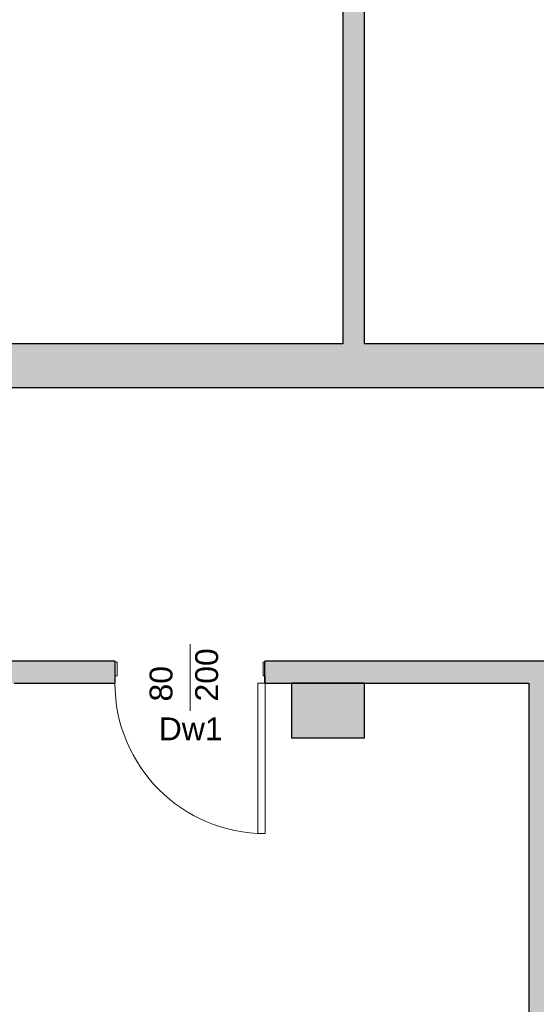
# Model space of a CAD drawing. Header units: centimetres. Extents: x -25572 to 23555, y -2435 to 15405.
# Tile 50 of 134: x 9923 to 10206, y 1920 to 2460. Entities that reach past the tile are written whole.
import ezdxf

# ---------------------------------------------------------------- set-up
doc = ezdxf.new("R2010")
doc.units = ezdxf.units.CM
doc.header["$MEASUREMENT"] = 0
for name, color, linetype, lineweight in [('Nowe_220-A Ściany_Nr_pióra__19', 255, 'Continuous', 0), ('Nowe_220-A Ściany_Nr_pióra__23', 7, 'Continuous', 15), ('Nowe_220-A Ściany_Nr_pióra__27', 7, 'Continuous', 25), ('Nowe_220-A Ściany_Nr_pióra__3', 7, 'Continuous', 13), ('Nowe_220-A Ściany_Nr_pióra__7', 7, 'Continuous', 13)]:
    doc.layers.add(name, color=color, linetype=linetype, lineweight=lineweight)
doc.layers.add('Nowe_220-A Ściany_Nr_pióra__45', color=7, linetype='Continuous', lineweight=15, true_color=0x40a5ff)
doc.styles.add('STYL_AUTOMATYCZNY_6', font='arial.ttf')

msp = doc.modelspace()

# ---------------------------------------------------------------- hatches: boundary and pattern name
at = {"layer": 'Nowe_220-A Ściany_Nr_pióra__19', "linetype": 'Continuous', "lineweight": 0}
for points in [[(10100.38, 2839.34), (10100.38, 2282.34), (10112.38, 2282.34), (10112.38, 2839.34)], [(9320.35, 2258.34), (10256.76, 2258.34), (10256.76, 2282.34), (9320.35, 2282.34)], [(9858.38, 2096.34), (9975.74, 2096.34), (9975.74, 2108.34), (9858.38, 2108.34)], [(10057.74, 2096.34), (10214.38, 2096.34), (10214.38, 2108.34), (10057.74, 2108.34)], [(10112.38, 2096.34), (10072.38, 2096.34), (10072.38, 2066.34), (10112.38, 2066.34)], [(10214.16, 1683.34), (10214.38, 2096.34), (10202.38, 2096.34), (10202.16, 1683.34)]]:
    msp.add_hatch(color=255, dxfattribs=at).paths.add_polyline_path(points)

# ---------------------------------------------------------------- linework, layer by layer
at = {"layer": 'Nowe_220-A Ściany_Nr_pióra__23', "color": 7, "linetype": 'Continuous', "lineweight": 15}
for p, q in [((9975.74, 2096.34), (9975.74, 2107.84)), ((9975.74, 2107.84), (9976.74, 2107.84)), ((9976.74, 2107.84), (9976.74, 2100.34)), ((10056.74, 2100.34), (10056.74, 2107.84)), ((10056.74, 2107.84), (10057.74, 2107.84)), ((10057.74, 2107.84), (10057.74, 2096.34)), ((9976.74, 2100.34), (9975.54, 2100.34)), ((9975.54, 2100.34), (9975.54, 2096.34)), ((10057.94, 2100.34), (10056.74, 2100.34)), ((10057.94, 2096.34), (10057.94, 2100.34)), ((9975.54, 2096.34), (9975.74, 2096.34)), ((10057.74, 2096.34), (10057.94, 2096.34))]:
    msp.add_line(p, q, dxfattribs=at)
at = {"layer": 'Nowe_220-A Ściany_Nr_pióra__27', "color": 7, "linetype": 'Continuous', "lineweight": 25}
for p, q in [((9975.74, 2107.84), (9975.74, 2108.34)), ((9975.74, 2107.84), (9975.74, 2108.34)), ((9975.74, 2096.34), (9975.74, 2107.84)), ((9975.74, 2096.34), (9975.74, 2107.84)), ((9975.74, 2096.34), (9975.74, 2107.84)), ((10057.74, 2107.84), (10057.74, 2108.34)), ((10057.74, 2107.84), (10057.74, 2108.34)), ((10057.74, 2096.34), (10057.74, 2107.84)), ((10057.74, 2096.34), (10057.74, 2107.84)), ((10057.74, 2096.34), (10057.74, 2107.84))]:
    msp.add_line(p, q, dxfattribs=at)
for points in [[(10100.38, 2839.34), (10100.38, 2282.34)], [(10112.38, 2282.34), (10112.38, 2839.34)], [(10100.38, 2282.34), (9320.35, 2282.34)], [(10250.76, 2282.34), (10112.38, 2282.34)], [(9658.38, 2258.34), (10256.76, 2258.34)], [(9975.74, 2108.34), (9858.38, 2108.34)], [(10214.38, 2108.34), (10057.74, 2108.34)], [(9920.38, 2096.34), (9975.74, 2096.34)], [(10057.74, 2096.34), (10202.38, 2096.34)], [(10112.38, 2096.34), (10072.38, 2096.34)], [(10072.38, 2096.34), (10072.38, 2066.34)], [(10112.38, 2066.34), (10112.38, 2096.34)], [(10202.38, 2096.34), (10202.16, 1683.34)], [(10072.38, 2066.34), (10112.38, 2066.34)]]:
    msp.add_lwpolyline(points, dxfattribs=at)
at = {"layer": 'Nowe_220-A Ściany_Nr_pióra__3', "color": 7, "linetype": 'Continuous', "lineweight": 13}
for p, q in [((10057.94, 2096.34), (10053.94, 2096.34)), ((10053.94, 2096.34), (10053.94, 2013.94)), ((10057.94, 2013.94), (10057.94, 2096.34)), ((10053.94, 2013.94), (10057.94, 2013.94))]:
    msp.add_line(p, q, dxfattribs=at)
msp.add_arc((10057.94, 2096.34), 82.4, 180, 270, dxfattribs=at)
at = {"layer": 'Nowe_220-A Ściany_Nr_pióra__45', "color": 161, "linetype": 'Continuous', "lineweight": 15, "true_color": 0x40a5ff}
msp.add_line((10016.74, 2081.16), (10016.74, 2117.8), dxfattribs=at)

# ---------------------------------------------------------------- texts
at = {"layer": 'Nowe_220-A Ściany_Nr_pióra__7', "color": 7, "linetype": 'Continuous', "lineweight": 13, "char_height": 12.5, "attachment_point": 7, "rotation": 90, "style": 'STYL_AUTOMATYCZNY_6'}
for s, insert in [('\\A1;{\\pql;\\pt0;\\fArial|b0|i0|c238|p0;\\W1.000000;200\\fArial|b0|i0|c238|p0;\\W1.000000;\\A1{\\H.66x;\\S^  ;}\\fArial|b0|i0|c238|p0;\\W1.000000;\\fArial|b0|i0|c238|p0;\\W1.000000;}', (10035.7, 2086.34)), ('\\A1;{\\pql;\\pt0;\\fArial|b0|i0|c238|p0;\\W1.000000;80\\fArial|b0|i0|c238|p0;\\W1.000000;\\A1{\\H.66x;\\S^  ;}\\fArial|b0|i0|c238|p0;\\W1.000000;\\fArial|b0|i0|c238|p0;\\W1.000000;}', (10010.7, 2086.34))]:
    msp.add_mtext(s, dxfattribs=dict(at, insert=insert))
at = {"layer": 'Nowe_220-A Ściany_Nr_pióra__7', "color": 7, "linetype": 'Continuous', "lineweight": 13, "insert": (9999.6, 2065.09), "char_height": 12.5, "attachment_point": 7, "style": 'STYL_AUTOMATYCZNY_6'}
msp.add_mtext('\\A1;{\\pql;\\pt0;\\fArial|b0|i0|c238|p0;\\W1.000000;Dw1\\fArial|b0|i0|c238|p0;\\W1.000000;\\fArial|b0|i0|c238|p0;\\W1.000000;\\fArial|b0|i0|c238|p0;\\W1.000000;}', dxfattribs=at)

doc.saveas('drawing.dxf')
